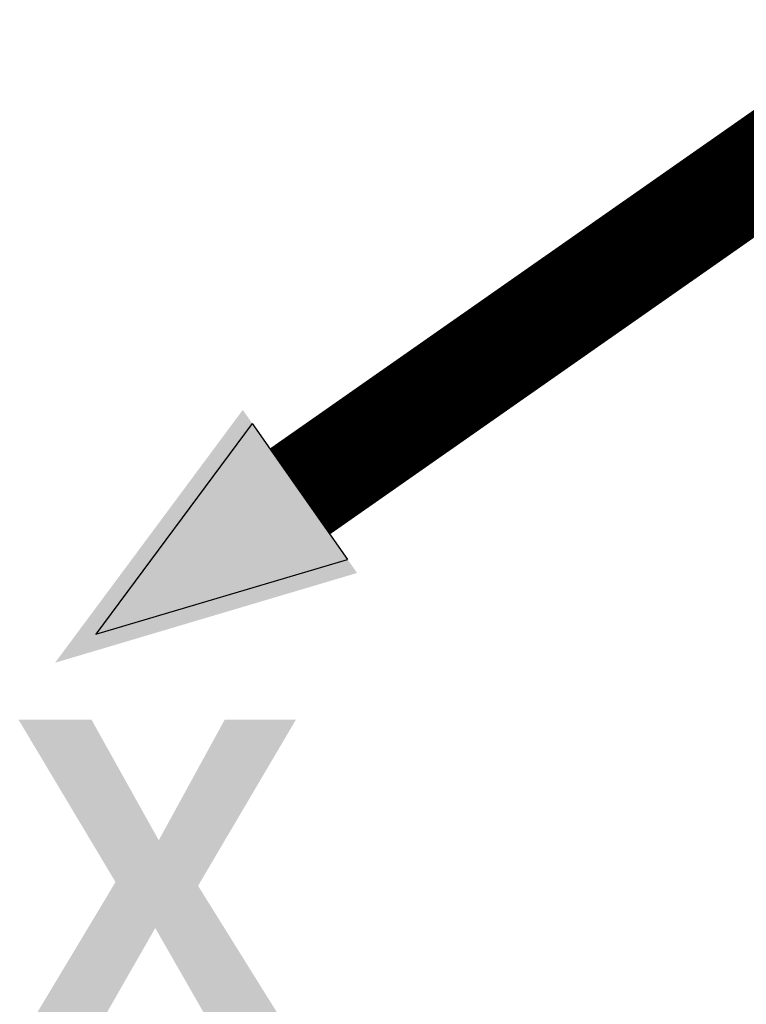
# Model space of a CAD drawing. Header units: millimetres. Extents: x 0 to 4378, y 0 to 2376.
# Tile 201 of 212: x 2531 to 2597, y 1925 to 2015. Entities that reach past the tile are written whole.
import ezdxf

# ---------------------------------------------------------------- set-up
doc = ezdxf.new("R2010")
doc.units = ezdxf.units.MM
doc.header["$LTSCALE"] = 0.2
doc.layers.add('14_Mark', color=7, linetype='Continuous', true_color=0xe03c31)
doc.styles.add('Rainbow-5.0 Style', font='malgunsl.ttf')

# ---------------------------------------------------------------- blocks, each defined once
blk = doc.blocks.new('A$C2445ef60')
at = {"layer": '14_Mark'}
h = blk.add_hatch(color=256, dxfattribs=at)
h.dxf.hatch_style = 1
h.paths.add_polyline_path([(-77.311, -54.134), (-49.657, -45.908), (-60.123, -30.96)])
for p, q in [((-59.251, -32.206), (-73.574, -51.517)), ((-59.251, -32.206), (-50.529, -44.662)), ((-73.574, -51.517), (-50.529, -44.662))]:
    blk.add_line(p, q, dxfattribs=at)
at = {"layer": '14_Mark', "const_width": 9.6}
blk.add_lwpolyline([(-54.89, -38.434), (0, 0)], dxfattribs=at)
at = {"layer": '14_Mark', "insert": (-81.262, -74.707), "char_height": 30.72, "attachment_point": 4, "style": 'Rainbow-5.0 Style'}
blk.add_mtext('{\\fMalgun Gothic Semilight|b1|i0|c129|p50;X}', dxfattribs=at)

msp = doc.modelspace()

# ---------------------------------------------------------------- block references
msp.add_blockref('A$C2445ef60', (2611.36, 2010.013))

doc.saveas('drawing.dxf')
